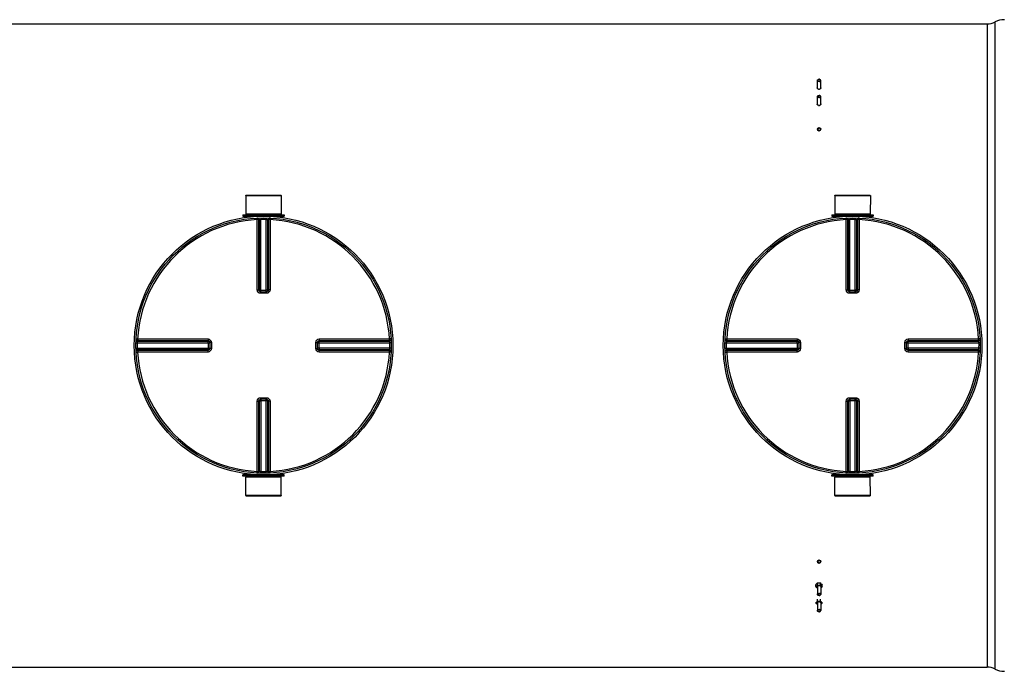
# Model space of a CAD drawing. Header units: millimetres. Extents: x 0 to 297, y 0 to 210.
# Tile 114 of 256: x 160 to 175, y 87 to 97. Entities that reach past the tile are written whole.
import ezdxf

# ---------------------------------------------------------------- set-up
doc = ezdxf.new("R2010")
doc.units = ezdxf.units.MM
doc.header["$LTSCALE"] = 16.335
doc.layers.get('0').update_dxf_attribs({"linetype": 'CONTINUOUS'})
for name, color, linetype in [('01_GLOBAL', 7, 'CONTINUOUS'), ('AXE-VISSERIE', 7, 'CONTINUOUS'), ('AXES_REF', 7, 'CONTINUOUS')]:
    doc.layers.add(name, color=color, linetype=linetype)

msp = doc.modelspace()

# ---------------------------------------------------------------- linework, layer by layer
at = {"color": 7, "linetype": 'Continuous'}
for p, q in [((152.646, 96.901), (174.796, 96.901)), ((172.282, 96.075), (172.284, 96.076)), ((172.309, 96.075), (172.307, 96.076)), ((172.282, 95.834), (172.284, 95.835)), ((172.309, 95.834), (172.307, 95.835)), ((163.767, 94.349), (164.295, 94.349)), ((163.767, 94.349), (163.768, 94.074)), ((164.295, 94.349), (164.293, 94.074)), ((172.532, 94.349), (173.06, 94.349)), ((172.532, 94.349), (172.533, 94.074)), ((173.06, 94.349), (173.058, 94.074)), ((163.723, 94.061), (164.338, 94.061)), ((163.723, 94.061), (163.723, 94.041)), ((163.768, 94.074), (164.293, 94.074)), ((163.768, 94.074), (163.781, 94.061)), ((164.293, 94.074), (164.281, 94.061)), ((164.338, 94.061), (164.338, 94.041)), ((172.488, 94.061), (173.103, 94.061)), ((172.488, 94.061), (172.488, 94.041)), ((172.533, 94.074), (173.058, 94.074)), ((172.533, 94.074), (172.546, 94.061)), ((173.058, 94.074), (173.046, 94.061)), ((173.103, 94.061), (173.103, 94.041)), ((163.723, 94.041), (164.338, 94.041)), ((163.768, 94.039), (163.768, 94.023)), ((164.293, 94.039), (164.293, 94.023)), ((172.488, 94.041), (173.103, 94.041)), ((172.533, 94.039), (172.533, 94.023)), ((173.058, 94.039), (173.058, 94.023)), ((163.984, 92.917), (163.982, 92.917)), ((163.984, 92.917), (164.077, 92.917)), ((164.08, 92.917), (164.077, 92.917)), ((172.749, 92.917), (172.747, 92.917)), ((172.749, 92.917), (172.842, 92.917)), ((172.845, 92.917), (172.842, 92.917)), ((163.23, 92.166), (163.23, 92.165)), ((163.23, 92.165), (163.23, 92.163)), ((163.23, 92.163), (163.23, 92.07)), ((164.832, 92.163), (164.832, 92.165)), ((164.832, 92.07), (164.832, 92.163)), ((171.995, 92.166), (171.995, 92.165)), ((171.995, 92.165), (171.995, 92.163)), ((171.995, 92.163), (171.995, 92.07)), ((173.597, 92.163), (173.597, 92.165)), ((173.597, 92.07), (173.597, 92.163)), ((163.23, 92.07), (163.23, 92.068)), ((163.23, 92.068), (163.23, 92.067)), ((164.832, 92.068), (164.832, 92.07)), ((171.995, 92.07), (171.995, 92.068)), ((171.995, 92.068), (171.995, 92.067)), ((173.597, 92.068), (173.597, 92.07)), ((163.982, 91.316), (163.984, 91.316)), ((164.077, 91.316), (163.984, 91.316)), ((164.077, 91.316), (164.08, 91.316)), ((172.747, 91.316), (172.749, 91.316)), ((172.842, 91.316), (172.749, 91.316)), ((172.842, 91.316), (172.845, 91.316)), ((164.338, 90.191), (163.723, 90.191)), ((163.723, 90.171), (163.723, 90.191)), ((164.338, 90.171), (163.723, 90.171)), ((163.767, 89.884), (163.768, 90.159)), ((163.768, 90.194), (163.768, 90.209)), ((163.768, 90.159), (163.781, 90.171)), ((164.293, 90.159), (163.768, 90.159)), ((164.293, 90.159), (164.281, 90.171)), ((164.293, 90.194), (164.293, 90.209)), ((164.295, 89.884), (164.293, 90.159)), ((164.338, 90.171), (164.338, 90.191)), ((173.103, 90.191), (172.488, 90.191)), ((172.488, 90.171), (172.488, 90.191)), ((173.103, 90.171), (172.488, 90.171)), ((172.532, 89.884), (172.533, 90.159)), ((172.533, 90.194), (172.533, 90.209)), ((172.533, 90.159), (172.546, 90.171)), ((173.058, 90.159), (172.533, 90.159)), ((173.058, 90.159), (173.046, 90.171)), ((173.058, 90.194), (173.058, 90.209)), ((173.06, 89.884), (173.058, 90.159)), ((173.103, 90.171), (173.103, 90.191)), ((164.295, 89.884), (163.767, 89.884)), ((173.06, 89.884), (172.532, 89.884)), ((172.25, 88.528), (172.25, 88.557)), ((172.273, 88.554), (172.273, 88.583)), ((172.319, 88.554), (172.319, 88.583)), ((172.342, 88.528), (172.342, 88.557)), ((172.282, 88.399), (172.284, 88.398)), ((172.309, 88.399), (172.307, 88.398)), ((172.273, 88.313), (172.273, 88.342)), ((172.319, 88.313), (172.319, 88.342)), ((172.282, 88.158), (172.284, 88.157)), ((172.309, 88.158), (172.307, 88.157)), ((152.646, 87.331), (174.796, 87.331))]:
    msp.add_line(p, q, dxfattribs=at)
at = {"color": 9, "linetype": 'Continuous'}
for p, q in [((174.796, 96.901), (174.796, 87.331)), ((174.917, 87.3), (174.917, 96.933)), ((163.768, 94.039), (163.935, 94.039)), ((163.932, 94.014), (163.934, 93.99)), ((163.934, 92.943), (163.934, 93.99)), ((163.959, 93.989), (163.966, 93.989)), ((163.959, 92.942), (163.959, 93.989)), ((163.966, 93.989), (163.966, 92.942)), ((163.99, 94.016), (163.99, 93.992)), ((163.99, 92.917), (163.99, 93.992)), ((164.072, 94.016), (164.071, 93.992)), ((164.071, 92.917), (164.071, 93.992)), ((164.096, 93.989), (164.103, 93.989)), ((164.096, 92.942), (164.096, 93.989)), ((164.103, 93.989), (164.103, 92.942)), ((164.127, 94.039), (164.293, 94.039)), ((164.129, 94.014), (164.128, 93.99)), ((164.128, 93.99), (164.128, 92.943)), ((172.533, 94.039), (172.7, 94.039)), ((172.697, 94.014), (172.699, 93.99)), ((172.699, 92.943), (172.699, 93.99)), ((172.724, 93.989), (172.731, 93.989)), ((172.724, 92.942), (172.724, 93.989)), ((172.731, 93.989), (172.731, 92.942)), ((172.755, 94.016), (172.755, 93.992)), ((172.755, 92.917), (172.755, 93.992)), ((172.837, 94.016), (172.836, 93.992)), ((172.836, 92.917), (172.836, 93.992)), ((172.861, 93.989), (172.868, 93.989)), ((172.861, 92.942), (172.861, 93.989)), ((172.868, 93.989), (172.868, 92.942)), ((172.892, 94.039), (173.058, 94.039)), ((172.894, 94.014), (172.893, 93.99)), ((172.893, 93.99), (172.893, 92.943)), ((163.959, 92.942), (163.966, 92.942)), ((163.982, 92.917), (163.979, 92.918)), ((163.984, 92.893), (163.984, 92.917)), ((164.031, 92.893), (163.984, 92.893)), ((163.99, 92.941), (164.071, 92.941)), ((164.078, 92.893), (164.031, 92.893)), ((164.078, 92.893), (164.077, 92.917)), ((164.078, 92.918), (164.08, 92.919)), ((164.096, 92.942), (164.103, 92.942)), ((172.724, 92.942), (172.731, 92.942)), ((172.747, 92.917), (172.744, 92.918)), ((172.749, 92.893), (172.749, 92.917)), ((172.796, 92.893), (172.749, 92.893)), ((172.755, 92.941), (172.836, 92.941)), ((172.843, 92.893), (172.796, 92.893)), ((172.843, 92.893), (172.842, 92.917)), ((172.843, 92.918), (172.845, 92.919)), ((172.861, 92.942), (172.868, 92.942)), ((162.131, 92.157), (162.156, 92.157)), ((162.133, 92.215), (162.158, 92.214)), ((162.156, 92.157), (163.23, 92.157)), ((162.158, 92.214), (163.205, 92.214)), ((162.158, 92.189), (163.205, 92.189)), ((162.158, 92.182), (162.158, 92.189)), ((162.158, 92.182), (163.206, 92.182)), ((162.657, 92.214), (162.685, 92.214)), ((163.206, 92.182), (163.205, 92.189)), ((163.206, 92.157), (163.206, 92.076)), ((163.255, 92.163), (163.23, 92.163)), ((163.255, 92.163), (163.255, 92.07)), ((164.807, 92.163), (164.832, 92.163)), ((164.807, 92.07), (164.807, 92.163)), ((164.832, 92.165), (164.832, 92.168)), ((164.832, 92.163), (164.834, 92.166)), ((164.832, 92.157), (165.906, 92.157)), ((164.857, 92.189), (164.856, 92.182)), ((164.856, 92.182), (165.904, 92.182)), ((164.856, 92.076), (164.856, 92.157)), ((164.857, 92.214), (165.904, 92.214)), ((164.857, 92.189), (165.903, 92.189)), ((165.903, 92.189), (165.904, 92.182)), ((165.928, 92.215), (165.904, 92.214)), ((165.93, 92.157), (165.906, 92.157)), ((170.896, 92.157), (170.921, 92.157)), ((170.898, 92.215), (170.923, 92.214)), ((170.921, 92.157), (171.995, 92.157)), ((170.923, 92.214), (171.97, 92.214)), ((170.923, 92.189), (171.97, 92.189)), ((170.923, 92.182), (170.923, 92.189)), ((170.923, 92.182), (171.971, 92.182)), ((171.971, 92.182), (171.97, 92.189)), ((171.971, 92.157), (171.971, 92.076)), ((172.02, 92.163), (171.995, 92.163)), ((172.02, 92.163), (172.02, 92.07)), ((173.572, 92.163), (173.597, 92.163)), ((173.572, 92.07), (173.572, 92.163)), ((173.597, 92.165), (173.597, 92.168)), ((173.597, 92.163), (173.599, 92.166)), ((173.597, 92.157), (174.671, 92.157)), ((173.622, 92.189), (173.621, 92.182)), ((173.621, 92.182), (174.669, 92.182)), ((173.621, 92.076), (173.621, 92.157)), ((173.622, 92.214), (174.669, 92.214)), ((173.622, 92.189), (174.668, 92.189)), ((174.668, 92.189), (174.669, 92.182)), ((174.693, 92.215), (174.669, 92.214)), ((174.695, 92.157), (174.671, 92.157)), ((162.131, 92.075), (162.156, 92.076)), ((162.133, 92.018), (162.158, 92.019)), ((162.156, 92.076), (163.23, 92.076)), ((163.206, 92.051), (162.158, 92.051)), ((162.158, 92.044), (162.158, 92.051)), ((163.205, 92.044), (162.158, 92.044)), ((163.205, 92.019), (162.158, 92.019)), ((162.685, 92.019), (162.656, 92.019)), ((163.074, 92.019), (163.015, 92.019)), ((163.205, 92.044), (163.206, 92.051)), ((163.229, 92.07), (163.228, 92.067)), ((163.255, 92.07), (163.23, 92.07)), ((164.807, 92.07), (164.832, 92.07)), ((165.906, 92.076), (164.832, 92.076)), ((165.904, 92.051), (164.856, 92.051)), ((164.856, 92.051), (164.857, 92.044)), ((165.903, 92.044), (164.857, 92.044)), ((165.904, 92.019), (164.857, 92.019)), ((165.904, 92.051), (165.903, 92.044)), ((165.928, 92.018), (165.904, 92.019)), ((165.93, 92.075), (165.906, 92.076)), ((170.896, 92.075), (170.921, 92.076)), ((170.898, 92.018), (170.923, 92.019)), ((170.921, 92.076), (171.995, 92.076)), ((171.971, 92.051), (170.923, 92.051)), ((170.923, 92.044), (170.923, 92.051)), ((171.97, 92.044), (170.923, 92.044)), ((171.97, 92.019), (170.923, 92.019)), ((171.839, 92.019), (171.78, 92.019)), ((171.97, 92.044), (171.971, 92.051)), ((171.994, 92.07), (171.993, 92.067)), ((172.02, 92.07), (171.995, 92.07)), ((173.572, 92.07), (173.597, 92.07)), ((174.671, 92.076), (173.597, 92.076)), ((174.669, 92.051), (173.621, 92.051)), ((173.621, 92.051), (173.622, 92.044)), ((174.668, 92.044), (173.622, 92.044)), ((174.669, 92.019), (173.622, 92.019)), ((174.669, 92.051), (174.668, 92.044)), ((174.693, 92.018), (174.669, 92.019)), ((174.695, 92.075), (174.671, 92.076)), ((163.934, 90.243), (163.934, 91.29)), ((163.966, 91.291), (163.959, 91.291)), ((163.959, 90.244), (163.959, 91.291)), ((163.966, 91.291), (163.966, 90.244)), ((163.984, 91.315), (163.981, 91.314)), ((163.984, 91.34), (164.031, 91.34)), ((163.984, 91.34), (163.984, 91.316)), ((163.99, 91.316), (163.99, 90.241)), ((164.071, 91.291), (163.99, 91.291)), ((164.031, 91.34), (164.078, 91.34)), ((164.071, 90.241), (164.071, 91.316)), ((164.078, 91.34), (164.077, 91.316)), ((164.08, 91.315), (164.083, 91.315)), ((164.103, 91.291), (164.096, 91.291)), ((164.096, 90.244), (164.096, 91.291)), ((164.103, 91.291), (164.103, 90.244)), ((164.128, 91.29), (164.128, 90.243)), ((172.699, 90.243), (172.699, 91.29)), ((172.731, 91.291), (172.724, 91.291)), ((172.724, 90.244), (172.724, 91.291)), ((172.731, 91.291), (172.731, 90.244)), ((172.749, 91.315), (172.746, 91.314)), ((172.749, 91.34), (172.796, 91.34)), ((172.749, 91.34), (172.749, 91.316)), ((172.755, 91.316), (172.755, 90.241)), ((172.836, 91.291), (172.755, 91.291)), ((172.796, 91.34), (172.843, 91.34)), ((172.836, 90.241), (172.836, 91.316)), ((172.843, 91.34), (172.842, 91.316)), ((172.845, 91.315), (172.848, 91.315)), ((172.868, 91.291), (172.861, 91.291)), ((172.861, 90.244), (172.861, 91.291)), ((172.868, 91.291), (172.868, 90.244)), ((172.893, 91.29), (172.893, 90.243)), ((163.935, 90.194), (163.768, 90.194)), ((163.932, 90.219), (163.934, 90.243)), ((163.966, 90.244), (163.959, 90.244)), ((163.99, 90.217), (163.99, 90.241)), ((164.072, 90.217), (164.071, 90.241)), ((164.103, 90.244), (164.096, 90.244)), ((164.293, 90.194), (164.127, 90.194)), ((164.129, 90.219), (164.128, 90.243)), ((172.7, 90.194), (172.533, 90.194)), ((172.697, 90.219), (172.699, 90.243)), ((172.731, 90.244), (172.724, 90.244)), ((172.755, 90.217), (172.755, 90.241)), ((172.837, 90.217), (172.836, 90.241)), ((172.868, 90.244), (172.861, 90.244)), ((173.058, 90.194), (172.892, 90.194)), ((172.894, 90.219), (172.893, 90.243))]:
    msp.add_line(p, q, dxfattribs=at)
for points in [[(162.158, 92.214), (162.2, 92.214), (162.242, 92.214)], [(162.282, 92.214), (162.321, 92.214), (162.359, 92.214), (162.432, 92.214)], [(162.432, 92.214), (162.467, 92.214), (162.501, 92.214), (162.534, 92.214), (162.566, 92.214), (162.597, 92.214), (162.627, 92.214)], [(162.685, 92.214), (162.742, 92.214), (162.769, 92.214), (162.797, 92.214)], [(163.105, 92.214), (163.137, 92.214), (163.17, 92.214), (163.205, 92.214)], [(170.923, 92.214), (170.965, 92.214), (171.007, 92.214)], [(171.047, 92.214), (171.086, 92.214), (171.124, 92.214), (171.161, 92.214), (171.197, 92.214), (171.232, 92.214), (171.266, 92.214), (171.299, 92.214), (171.331, 92.214), (171.362, 92.214), (171.392, 92.214), (171.422, 92.214), (171.45, 92.214)], [(171.45, 92.214), (171.507, 92.214), (171.534, 92.214), (171.562, 92.214)], [(171.87, 92.214), (171.902, 92.214), (171.935, 92.214), (171.97, 92.214)], [(162.359, 92.019), (162.321, 92.019), (162.282, 92.019), (162.242, 92.019)], [(162.627, 92.019), (162.597, 92.019), (162.566, 92.019), (162.534, 92.019), (162.501, 92.019), (162.467, 92.019), (162.432, 92.019), (162.359, 92.019)], [(163.205, 92.019), (163.17, 92.019), (163.137, 92.019), (163.105, 92.019)], [(171.45, 92.019), (171.421, 92.019), (171.392, 92.019), (171.362, 92.019), (171.331, 92.019), (171.299, 92.019), (171.266, 92.019), (171.232, 92.019), (171.197, 92.019), (171.161, 92.019), (171.124, 92.019), (171.086, 92.019), (171.047, 92.019), (171.007, 92.019)], [(171.97, 92.019), (171.935, 92.019), (171.902, 92.019), (171.87, 92.019)]]:
    msp.add_lwpolyline(points, dxfattribs=at)
at = {"color": 7, "linetype": 'Continuous'}
for centre, radius in [((172.296, 95.333), 0.025), ((172.296, 95.333), 0.0209), ((164.031, 92.116), 1.9), ((172.796, 92.116), 1.9), ((172.296, 88.9), 0.025), ((172.296, 88.9), 0.0209)]:
    msp.add_circle(centre, radius, dxfattribs=at)
for centre, radius, start, end in [((174.796, 97.151), 0.25, 270, 299.0529), ((175.039, 96.714), 0.25, 86.7018, 119.0529), ((172.292, 96.057), 0.0207, 118.3143, 121.8078), ((172.293, 96.055), 0.0229, 112.5494, 118.2764), ((172.298, 96.055), 0.0229, 61.7236, 67.4506), ((172.299, 96.057), 0.0207, 58.1922, 61.6857), ((172.292, 95.816), 0.0207, 118.3143, 121.8078), ((172.294, 95.962), 0.0308, 247.3831, 248.8393), ((172.293, 95.814), 0.0229, 112.5494, 118.2764), ((172.296, 95.97), 0.0398, 260.1285, 279.8715), ((172.298, 95.814), 0.0229, 61.7236, 67.4506), ((172.298, 95.962), 0.0308, 291.1607, 292.6169), ((172.299, 95.816), 0.0207, 58.1922, 61.6857), ((172.294, 95.721), 0.0308, 247.3831, 248.8393), ((172.296, 95.729), 0.0398, 260.1285, 279.8715), ((172.298, 95.721), 0.0308, 291.1607, 292.6169), ((163.766, 94.039), 0.0025, 0, 90), ((164.296, 94.039), 0.0025, 90, 180), ((172.531, 94.039), 0.0025, 0, 90), ((173.061, 94.039), 0.0025, 90, 180), ((163.766, 90.194), 0.0025, 270, 360), ((164.296, 90.194), 0.0025, 180, 270), ((172.531, 90.194), 0.0025, 270, 360), ((173.061, 90.194), 0.0025, 180, 270), ((172.178, 88.614), 0.112, 309.8408, 318.0544), ((172.344, 88.497), 0.112, 129.8408, 138.0544), ((172.344, 88.588), 0.111, 221.9049, 228.9059), ((172.066, 88.703), 0.255, 323.5927, 324.3202), ((172.294, 88.512), 0.0308, 111.1607, 112.6169), ((172.296, 88.504), 0.0398, 80.1285, 99.8715), ((172.298, 88.512), 0.0308, 67.3831, 68.8393), ((172.247, 88.497), 0.112, 41.9456, 50.1592), ((172.526, 88.703), 0.255, 215.6798, 216.4073), ((172.248, 88.588), 0.111, 311.0941, 318.0951), ((172.414, 88.614), 0.112, 221.9456, 230.1592), ((172.292, 88.417), 0.0207, 238.1922, 241.6857), ((172.293, 88.419), 0.0229, 241.7236, 247.4506), ((172.298, 88.419), 0.0229, 292.5494, 298.2764), ((172.299, 88.417), 0.0207, 298.3143, 301.8078), ((172.178, 88.373), 0.112, 309.8408, 318.0544), ((172.344, 88.347), 0.111, 221.9049, 228.9059), ((172.066, 88.462), 0.255, 323.5927, 324.3202), ((172.294, 88.271), 0.0308, 111.1607, 112.6169), ((172.296, 88.262), 0.0398, 80.1285, 99.8715), ((172.298, 88.271), 0.0308, 67.3831, 68.8393), ((172.526, 88.462), 0.255, 215.6798, 216.4073), ((172.248, 88.347), 0.111, 311.0941, 318.0951), ((172.414, 88.373), 0.112, 221.9456, 230.1592), ((172.292, 88.176), 0.0207, 238.1922, 241.6857), ((172.293, 88.178), 0.0229, 241.7236, 247.4506), ((172.298, 88.178), 0.0229, 292.5494, 298.2764), ((172.299, 88.176), 0.0207, 298.3143, 301.8078), ((174.796, 87.081), 0.25, 60.9471, 90), ((175.039, 87.519), 0.25, 240.9471, 273.2982)]:
    msp.add_arc(centre, radius, start, end, dxfattribs=at)
at = {"color": 9, "linetype": 'Continuous'}
for centre, radius, start, end in [((164.031, 92.116), 1.876, 92.9675, 177.0325), ((164.031, 92.118), 1.874, 88.764, 91.236), ((164.031, 92.116), 1.876, 2.9675, 87.0325), ((172.796, 92.116), 1.876, 92.9675, 177.0325), ((172.796, 92.118), 1.874, 88.764, 91.236), ((172.796, 92.116), 1.876, 2.9675, 87.0325), ((163.985, 92.941), 0.0236, 248.0993, 254.1592), ((163.99, 94.569), 1.627, 269.8052, 269.9966), ((164.071, 94.567), 1.625, 270.0033, 270.192), ((164.068, 92.944), 0.028, 297.3371, 303.7932), ((172.75, 92.941), 0.0236, 248.0993, 254.1592), ((172.755, 94.569), 1.627, 269.8052, 269.9966), ((172.836, 94.567), 1.625, 270.0033, 270.192), ((172.833, 92.944), 0.028, 297.3371, 303.7932), ((161.578, 92.157), 1.627, 0.0034, 0.1948), ((164.855, 92.162), 0.0236, 158.0993, 164.1592), ((164.858, 92.153), 0.028, 146.2068, 152.6629), ((166.481, 92.157), 1.625, 179.808, 179.9967), ((170.343, 92.157), 1.627, 0.0034, 0.1948), ((173.62, 92.162), 0.0236, 158.0993, 164.1592), ((173.623, 92.153), 0.028, 146.2068, 152.6629), ((175.246, 92.157), 1.625, 179.808, 179.9967), ((164.031, 92.116), 1.876, 182.9675, 267.0325), ((161.58, 92.076), 1.625, 359.808, 359.9967), ((163.203, 92.08), 0.028, 326.2068, 332.6629), ((163.209, 92.077), 0.0216, 340.1644, 344.0051), ((163.21, 92.07), 0.0199, 346.0069, 352.0363), ((163.208, 92.071), 0.0225, 340.4317, 346.0108), ((164.031, 92.116), 1.876, 272.9675, 357.0325), ((166.483, 92.076), 1.627, 180.0034, 180.1948), ((172.796, 92.116), 1.876, 182.9675, 267.0325), ((170.345, 92.076), 1.625, 359.808, 359.9967), ((171.968, 92.08), 0.028, 326.2068, 332.6629), ((171.974, 92.077), 0.0216, 340.1644, 344.0051), ((171.975, 92.07), 0.0199, 346.0069, 352.0363), ((171.973, 92.071), 0.0225, 340.4317, 346.0108), ((172.796, 92.116), 1.876, 272.9675, 357.0325), ((175.248, 92.076), 1.627, 180.0034, 180.1948), ((163.994, 91.289), 0.028, 117.3371, 123.7932), ((163.99, 89.666), 1.625, 90.0033, 90.192), ((164.071, 89.664), 1.627, 89.8052, 89.9966), ((164.076, 91.292), 0.0236, 68.0993, 74.1592), ((172.759, 91.289), 0.028, 117.3371, 123.7932), ((172.755, 89.666), 1.625, 90.0033, 90.192), ((172.836, 89.664), 1.627, 89.8052, 89.9966), ((172.841, 91.292), 0.0236, 68.0993, 74.1592), ((164.031, 92.115), 1.874, 268.764, 271.236), ((172.796, 92.115), 1.874, 268.764, 271.236)]:
    msp.add_arc(centre, radius, start, end, dxfattribs=at)
at = {"color": 7, "linetype": 'Continuous'}
for points, knots in [([(172.271, 96.061), (172.271, 96.063), (172.272, 96.069), (172.278, 96.073), (172.282, 96.075)], [0, 0, 0, 0, 0.220303, 1, 1, 1, 1]), ([(172.296, 96.045), (172.29, 96.045), (172.279, 96.047), (172.271, 96.057), (172.271, 96.061)], [0, 0, 0, 0, 0.575061, 1, 1, 1, 1]), ([(172.296, 96.051), (172.292, 96.051), (172.285, 96.052), (172.276, 96.058), (172.274, 96.068), (172.279, 96.073), (172.281, 96.074)], [0, 0, 0, 0, 0.307767, 0.561503, 0.765581, 1, 1, 1, 1]), ([(172.296, 96.051), (172.3, 96.051), (172.307, 96.052), (172.316, 96.058), (172.318, 96.068), (172.313, 96.073), (172.31, 96.074)], [0, 0, 0, 0, 0.307767, 0.561503, 0.765581, 1, 1, 1, 1]), ([(172.296, 96.045), (172.302, 96.045), (172.313, 96.047), (172.321, 96.057), (172.321, 96.061)], [0, 0, 0, 0, 0.575061, 1, 1, 1, 1]), ([(172.321, 96.061), (172.321, 96.063), (172.32, 96.069), (172.314, 96.073), (172.309, 96.075)], [0, 0, 0, 0, 0.220303, 1, 1, 1, 1]), ([(172.282, 95.933), (172.28, 95.934), (172.276, 95.936), (172.272, 95.94), (172.271, 95.943)], [0, 0, 0, 0, 0.282313, 1, 1, 1, 1]), ([(172.271, 95.82), (172.271, 95.822), (172.272, 95.828), (172.278, 95.832), (172.282, 95.834)], [0, 0, 0, 0, 0.220303, 1, 1, 1, 1]), ([(172.296, 95.804), (172.29, 95.804), (172.279, 95.806), (172.271, 95.816), (172.271, 95.82)], [0, 0, 0, 0, 0.575061, 1, 1, 1, 1]), ([(172.296, 95.81), (172.292, 95.81), (172.285, 95.811), (172.276, 95.817), (172.274, 95.827), (172.279, 95.832), (172.281, 95.833)], [0, 0, 0, 0, 0.307767, 0.561503, 0.765581, 1, 1, 1, 1]), ([(172.296, 95.81), (172.3, 95.81), (172.307, 95.811), (172.316, 95.817), (172.318, 95.827), (172.313, 95.832), (172.31, 95.833)], [0, 0, 0, 0, 0.307767, 0.561503, 0.765581, 1, 1, 1, 1]), ([(172.296, 95.804), (172.302, 95.804), (172.313, 95.806), (172.321, 95.816), (172.321, 95.82)], [0, 0, 0, 0, 0.575061, 1, 1, 1, 1]), ([(172.321, 95.82), (172.321, 95.822), (172.32, 95.828), (172.314, 95.832), (172.309, 95.834)], [0, 0, 0, 0, 0.220303, 1, 1, 1, 1]), ([(172.321, 95.943), (172.319, 95.94), (172.316, 95.936), (172.311, 95.934), (172.31, 95.933)], [0, 0, 0, 0, 0.717687, 1, 1, 1, 1]), ([(172.282, 95.692), (172.28, 95.693), (172.276, 95.695), (172.272, 95.699), (172.271, 95.702)], [0, 0, 0, 0, 0.282313, 1, 1, 1, 1]), ([(172.321, 95.702), (172.319, 95.699), (172.316, 95.695), (172.311, 95.693), (172.31, 95.692)], [0, 0, 0, 0, 0.717687, 1, 1, 1, 1]), ([(172.271, 88.531), (172.272, 88.534), (172.276, 88.538), (172.28, 88.54), (172.282, 88.541)], [0, 0, 0, 0, 0.717687, 1, 1, 1, 1]), ([(172.31, 88.541), (172.311, 88.54), (172.316, 88.538), (172.319, 88.534), (172.321, 88.531)], [0, 0, 0, 0, 0.282313, 1, 1, 1, 1]), ([(172.271, 88.413), (172.271, 88.417), (172.279, 88.427), (172.29, 88.429), (172.296, 88.429)], [0, 0, 0, 0, 0.424939, 1, 1, 1, 1]), ([(172.282, 88.399), (172.281, 88.4), (172.275, 88.402), (172.271, 88.408), (172.271, 88.413)], [0, 0, 0, 0, 0.29695, 1, 1, 1, 1]), ([(172.281, 88.4), (172.279, 88.401), (172.274, 88.406), (172.276, 88.416), (172.285, 88.422), (172.292, 88.423), (172.296, 88.423)], [0, 0, 0, 0, 0.234419, 0.438497, 0.692233, 1, 1, 1, 1]), ([(172.321, 88.413), (172.321, 88.417), (172.313, 88.427), (172.302, 88.429), (172.296, 88.429)], [0, 0, 0, 0, 0.424939, 1, 1, 1, 1]), ([(172.31, 88.4), (172.313, 88.401), (172.318, 88.406), (172.316, 88.416), (172.307, 88.422), (172.3, 88.423), (172.296, 88.423)], [0, 0, 0, 0, 0.234419, 0.438497, 0.692233, 1, 1, 1, 1]), ([(172.309, 88.399), (172.311, 88.4), (172.316, 88.402), (172.321, 88.408), (172.321, 88.413)], [0, 0, 0, 0, 0.29695, 1, 1, 1, 1]), ([(172.271, 88.29), (172.272, 88.293), (172.276, 88.297), (172.28, 88.299), (172.282, 88.3)], [0, 0, 0, 0, 0.717687, 1, 1, 1, 1]), ([(172.31, 88.3), (172.311, 88.299), (172.316, 88.297), (172.319, 88.293), (172.321, 88.29)], [0, 0, 0, 0, 0.282313, 1, 1, 1, 1]), ([(172.271, 88.172), (172.271, 88.176), (172.279, 88.186), (172.29, 88.188), (172.296, 88.188)], [0, 0, 0, 0, 0.424939, 1, 1, 1, 1]), ([(172.282, 88.158), (172.281, 88.159), (172.275, 88.161), (172.271, 88.167), (172.271, 88.172)], [0, 0, 0, 0, 0.29695, 1, 1, 1, 1]), ([(172.281, 88.159), (172.279, 88.16), (172.274, 88.165), (172.276, 88.175), (172.285, 88.181), (172.292, 88.182), (172.296, 88.182)], [0, 0, 0, 0, 0.234419, 0.438497, 0.692233, 1, 1, 1, 1]), ([(172.321, 88.172), (172.321, 88.176), (172.313, 88.186), (172.302, 88.188), (172.296, 88.188)], [0, 0, 0, 0, 0.424939, 1, 1, 1, 1]), ([(172.31, 88.159), (172.313, 88.16), (172.318, 88.165), (172.316, 88.175), (172.307, 88.181), (172.3, 88.182), (172.296, 88.182)], [0, 0, 0, 0, 0.234419, 0.438497, 0.692233, 1, 1, 1, 1]), ([(172.309, 88.158), (172.311, 88.159), (172.316, 88.161), (172.321, 88.167), (172.321, 88.172)], [0, 0, 0, 0, 0.29695, 1, 1, 1, 1])]:
    msp.add_open_spline(points, degree=3, knots=knots, dxfattribs=at)
for points in [[(172.284, 96.076), (172.288, 96.077), (172.292, 96.078), (172.296, 96.078)], [(172.307, 96.076), (172.304, 96.077), (172.3, 96.078), (172.296, 96.078)], [(172.27, 95.947), (172.27, 95.949), (172.27, 95.95), (172.271, 95.952)], [(172.271, 95.943), (172.27, 95.944), (172.27, 95.946), (172.27, 95.947)], [(172.289, 95.931), (172.287, 95.932), (172.285, 95.932), (172.282, 95.933)], [(172.284, 95.835), (172.288, 95.836), (172.292, 95.837), (172.296, 95.837)], [(172.307, 95.835), (172.304, 95.836), (172.3, 95.837), (172.296, 95.837)], [(172.309, 95.933), (172.307, 95.932), (172.305, 95.932), (172.303, 95.931)], [(172.321, 95.952), (172.321, 95.95), (172.322, 95.949), (172.322, 95.947)], [(172.322, 95.947), (172.322, 95.946), (172.321, 95.944), (172.321, 95.943)], [(172.27, 95.706), (172.27, 95.708), (172.27, 95.709), (172.271, 95.711)], [(172.271, 95.702), (172.27, 95.703), (172.27, 95.705), (172.27, 95.706)], [(172.289, 95.69), (172.287, 95.691), (172.285, 95.691), (172.282, 95.692)], [(172.309, 95.692), (172.307, 95.691), (172.305, 95.691), (172.303, 95.69)], [(172.321, 95.711), (172.321, 95.709), (172.322, 95.708), (172.322, 95.706)], [(172.322, 95.706), (172.322, 95.705), (172.321, 95.703), (172.321, 95.702)], [(172.25, 88.557), (172.253, 88.562), (172.257, 88.567), (172.261, 88.572)], [(172.261, 88.514), (172.257, 88.518), (172.253, 88.523), (172.25, 88.528)], [(172.261, 88.514), (172.258, 88.517), (172.254, 88.527), (172.258, 88.536), (172.261, 88.54)], [(172.261, 88.54), (172.265, 88.543), (172.268, 88.547), (172.271, 88.552)], [(172.261, 88.54), (172.264, 88.543), (172.267, 88.545), (172.271, 88.547)], [(172.271, 88.507), (172.267, 88.508), (172.264, 88.511), (172.261, 88.514)], [(172.27, 88.527), (172.27, 88.528), (172.27, 88.53), (172.271, 88.531)], [(172.271, 88.522), (172.27, 88.524), (172.27, 88.525), (172.27, 88.527)], [(172.271, 88.547), (172.278, 88.551), (172.287, 88.552), (172.296, 88.552)], [(172.273, 88.583), (172.28, 88.584), (172.288, 88.585), (172.296, 88.585)], [(172.273, 88.554), (172.28, 88.553), (172.288, 88.552), (172.296, 88.552)], [(172.282, 88.541), (172.285, 88.542), (172.287, 88.542), (172.289, 88.543)], [(172.296, 88.585), (172.304, 88.585), (172.311, 88.584), (172.319, 88.583)], [(172.296, 88.552), (172.304, 88.552), (172.311, 88.553), (172.319, 88.554)], [(172.296, 88.552), (172.304, 88.552), (172.313, 88.551), (172.321, 88.547)], [(172.303, 88.543), (172.305, 88.542), (172.307, 88.542), (172.309, 88.541)], [(172.321, 88.552), (172.324, 88.547), (172.327, 88.543), (172.33, 88.54)], [(172.321, 88.547), (172.324, 88.545), (172.328, 88.543), (172.33, 88.54)], [(172.321, 88.531), (172.321, 88.53), (172.322, 88.528), (172.322, 88.527)], [(172.322, 88.527), (172.322, 88.525), (172.321, 88.524), (172.321, 88.522)], [(172.33, 88.514), (172.328, 88.511), (172.324, 88.508), (172.321, 88.507)], [(172.33, 88.572), (172.335, 88.567), (172.338, 88.562), (172.342, 88.557)], [(172.33, 88.54), (172.334, 88.536), (172.338, 88.527), (172.334, 88.517), (172.33, 88.514)], [(172.342, 88.528), (172.338, 88.523), (172.335, 88.518), (172.33, 88.514)], [(172.296, 88.396), (172.292, 88.396), (172.288, 88.397), (172.284, 88.398)], [(172.296, 88.396), (172.3, 88.396), (172.304, 88.397), (172.307, 88.398)], [(172.261, 88.273), (172.257, 88.277), (172.253, 88.282), (172.25, 88.287)], [(172.261, 88.273), (172.258, 88.276), (172.254, 88.286), (172.258, 88.295), (172.261, 88.299)], [(172.261, 88.299), (172.265, 88.302), (172.268, 88.306), (172.271, 88.31)], [(172.261, 88.299), (172.264, 88.301), (172.267, 88.304), (172.271, 88.306)], [(172.271, 88.266), (172.267, 88.267), (172.264, 88.27), (172.261, 88.273)], [(172.27, 88.286), (172.27, 88.287), (172.27, 88.289), (172.271, 88.29)], [(172.271, 88.281), (172.27, 88.283), (172.27, 88.284), (172.27, 88.286)], [(172.271, 88.306), (172.278, 88.31), (172.287, 88.311), (172.296, 88.311)], [(172.273, 88.313), (172.28, 88.312), (172.288, 88.311), (172.296, 88.311)], [(172.282, 88.3), (172.285, 88.301), (172.287, 88.301), (172.289, 88.302)], [(172.296, 88.311), (172.304, 88.311), (172.311, 88.312), (172.319, 88.313)], [(172.296, 88.311), (172.304, 88.311), (172.313, 88.31), (172.321, 88.306)], [(172.303, 88.302), (172.305, 88.301), (172.307, 88.301), (172.309, 88.3)], [(172.321, 88.31), (172.324, 88.306), (172.327, 88.302), (172.33, 88.299)], [(172.321, 88.306), (172.324, 88.304), (172.328, 88.301), (172.33, 88.299)], [(172.321, 88.29), (172.321, 88.289), (172.322, 88.287), (172.322, 88.286)], [(172.322, 88.286), (172.322, 88.284), (172.321, 88.283), (172.321, 88.281)], [(172.33, 88.273), (172.328, 88.27), (172.324, 88.267), (172.321, 88.266)], [(172.33, 88.299), (172.334, 88.295), (172.338, 88.286), (172.334, 88.276), (172.33, 88.273)], [(172.342, 88.287), (172.338, 88.282), (172.335, 88.277), (172.33, 88.273)], [(172.296, 88.155), (172.292, 88.155), (172.288, 88.156), (172.284, 88.157)], [(172.296, 88.155), (172.3, 88.155), (172.304, 88.156), (172.307, 88.157)]]:
    msp.add_open_spline(points, degree=3, dxfattribs=at)
at = {"color": 9, "linetype": 'Continuous'}
for points in [[(163.932, 94.014), (163.944, 94.015), (163.958, 94.001), (163.959, 93.989)], [(163.94, 94.014), (163.952, 94.015), (163.966, 94.001), (163.966, 93.989)], [(164.122, 94.014), (164.11, 94.015), (164.096, 94.001), (164.096, 93.989)], [(164.129, 94.014), (164.117, 94.015), (164.103, 94.001), (164.103, 93.989)], [(172.697, 94.014), (172.709, 94.015), (172.723, 94.001), (172.724, 93.989)], [(172.705, 94.014), (172.717, 94.015), (172.731, 94.001), (172.731, 93.989)], [(172.887, 94.014), (172.875, 94.015), (172.861, 94.001), (172.861, 93.989)], [(172.894, 94.014), (172.882, 94.015), (172.868, 94.001), (172.868, 93.989)], [(163.984, 92.893), (163.96, 92.893), (163.934, 92.919), (163.934, 92.943)], [(164.128, 92.943), (164.128, 92.919), (164.101, 92.893), (164.078, 92.893)], [(164.103, 92.942), (164.103, 92.931), (164.091, 92.919), (164.08, 92.917)], [(172.749, 92.893), (172.725, 92.893), (172.699, 92.919), (172.699, 92.943)], [(172.893, 92.943), (172.893, 92.919), (172.866, 92.893), (172.843, 92.893)], [(172.868, 92.942), (172.868, 92.931), (172.856, 92.919), (172.845, 92.917)], [(162.133, 92.208), (162.132, 92.196), (162.146, 92.182), (162.158, 92.182)], [(162.133, 92.215), (162.133, 92.203), (162.146, 92.189), (162.158, 92.189)], [(162.156, 92.076), (162.155, 92.103), (162.154, 92.13), (162.156, 92.157)], [(163.205, 92.214), (163.228, 92.214), (163.255, 92.187), (163.255, 92.163)], [(163.205, 92.189), (163.216, 92.189), (163.228, 92.177), (163.23, 92.166)], [(164.807, 92.163), (164.807, 92.187), (164.833, 92.214), (164.857, 92.214)], [(165.928, 92.215), (165.929, 92.203), (165.915, 92.189), (165.903, 92.189)], [(165.929, 92.208), (165.929, 92.196), (165.916, 92.182), (165.904, 92.182)], [(165.906, 92.157), (165.907, 92.13), (165.907, 92.103), (165.905, 92.076)], [(170.898, 92.208), (170.897, 92.196), (170.911, 92.182), (170.923, 92.182)], [(170.898, 92.215), (170.898, 92.203), (170.911, 92.189), (170.923, 92.189)], [(170.921, 92.076), (170.92, 92.103), (170.919, 92.13), (170.921, 92.157)], [(171.97, 92.214), (171.993, 92.214), (172.02, 92.187), (172.02, 92.163)], [(171.97, 92.189), (171.981, 92.189), (171.993, 92.177), (171.995, 92.166)], [(173.572, 92.163), (173.572, 92.187), (173.598, 92.214), (173.622, 92.214)], [(174.693, 92.215), (174.694, 92.203), (174.68, 92.189), (174.668, 92.189)], [(174.694, 92.208), (174.694, 92.196), (174.681, 92.182), (174.669, 92.182)], [(174.671, 92.157), (174.672, 92.13), (174.672, 92.103), (174.67, 92.076)], [(162.133, 92.025), (162.132, 92.037), (162.146, 92.051), (162.158, 92.051)], [(162.133, 92.018), (162.133, 92.03), (162.146, 92.044), (162.158, 92.044)], [(163.255, 92.07), (163.255, 92.046), (163.228, 92.019), (163.205, 92.019)], [(164.857, 92.019), (164.833, 92.019), (164.807, 92.046), (164.807, 92.07)], [(164.857, 92.044), (164.845, 92.044), (164.833, 92.056), (164.832, 92.068)], [(165.928, 92.018), (165.929, 92.03), (165.915, 92.044), (165.903, 92.044)], [(165.929, 92.025), (165.929, 92.037), (165.916, 92.051), (165.904, 92.051)], [(170.898, 92.025), (170.897, 92.037), (170.911, 92.051), (170.923, 92.051)], [(170.898, 92.018), (170.898, 92.03), (170.911, 92.044), (170.923, 92.044)], [(172.02, 92.07), (172.02, 92.046), (171.993, 92.019), (171.97, 92.019)], [(173.622, 92.019), (173.598, 92.019), (173.572, 92.046), (173.572, 92.07)], [(173.622, 92.044), (173.61, 92.044), (173.598, 92.056), (173.597, 92.068)], [(174.693, 92.018), (174.694, 92.03), (174.68, 92.044), (174.668, 92.044)], [(174.694, 92.025), (174.694, 92.037), (174.681, 92.051), (174.669, 92.051)], [(163.934, 91.29), (163.934, 91.314), (163.96, 91.34), (163.984, 91.34)], [(163.959, 91.291), (163.959, 91.302), (163.971, 91.314), (163.982, 91.315)], [(164.078, 91.34), (164.101, 91.34), (164.128, 91.314), (164.128, 91.29)], [(172.699, 91.29), (172.699, 91.314), (172.725, 91.34), (172.749, 91.34)], [(172.724, 91.291), (172.724, 91.302), (172.736, 91.314), (172.747, 91.315)], [(172.843, 91.34), (172.866, 91.34), (172.893, 91.314), (172.893, 91.29)], [(163.932, 90.219), (163.944, 90.218), (163.959, 90.232), (163.959, 90.244)], [(163.94, 90.219), (163.952, 90.218), (163.966, 90.232), (163.966, 90.244)], [(164.122, 90.219), (164.11, 90.218), (164.096, 90.232), (164.096, 90.244)], [(164.129, 90.219), (164.117, 90.218), (164.103, 90.232), (164.103, 90.244)], [(172.697, 90.219), (172.709, 90.218), (172.724, 90.232), (172.724, 90.244)], [(172.705, 90.219), (172.717, 90.218), (172.731, 90.232), (172.731, 90.244)], [(172.887, 90.219), (172.875, 90.218), (172.861, 90.232), (172.861, 90.244)], [(172.894, 90.219), (172.882, 90.218), (172.868, 90.232), (172.868, 90.244)]]:
    msp.add_open_spline(points, degree=3, dxfattribs=at)
for points, knots in [([(163.959, 93.989), (163.956, 93.99), (163.947, 93.989), (163.939, 93.99), (163.934, 93.99)], [0, 0, 0, 0, 0.354241, 1, 1, 1, 1]), ([(163.966, 93.989), (163.968, 93.99), (163.977, 93.99), (163.985, 93.991), (163.99, 93.992)], [0, 0, 0, 0, 0.354769, 1, 1, 1, 1]), ([(164.071, 93.992), (164.077, 93.991), (164.085, 93.99), (164.093, 93.99), (164.096, 93.989)], [0, 0, 0, 0, 0.645228, 1, 1, 1, 1]), ([(164.128, 93.99), (164.123, 93.99), (164.114, 93.989), (164.106, 93.99), (164.103, 93.989)], [0, 0, 0, 0, 0.645759, 1, 1, 1, 1]), ([(172.724, 93.989), (172.721, 93.99), (172.712, 93.989), (172.704, 93.99), (172.699, 93.99)], [0, 0, 0, 0, 0.354241, 1, 1, 1, 1]), ([(172.731, 93.989), (172.733, 93.99), (172.742, 93.99), (172.75, 93.991), (172.755, 93.992)], [0, 0, 0, 0, 0.354769, 1, 1, 1, 1]), ([(172.836, 93.992), (172.842, 93.991), (172.85, 93.99), (172.858, 93.99), (172.861, 93.989)], [0, 0, 0, 0, 0.645228, 1, 1, 1, 1]), ([(172.893, 93.99), (172.888, 93.99), (172.879, 93.989), (172.871, 93.99), (172.868, 93.989)], [0, 0, 0, 0, 0.645759, 1, 1, 1, 1]), ([(163.934, 92.943), (163.939, 92.943), (163.947, 92.942), (163.956, 92.943), (163.959, 92.942)], [0, 0, 0, 0, 0.645929, 1, 1, 1, 1]), ([(163.977, 92.919), (163.972, 92.921), (163.963, 92.927), (163.959, 92.937), (163.959, 92.942)], [0, 0, 0, 0, 0.515266, 1, 1, 1, 1]), ([(163.966, 92.942), (163.966, 92.936), (163.971, 92.926), (163.98, 92.919), (163.985, 92.917)], [0, 0, 0, 0, 0.49066, 1, 1, 1, 1]), ([(163.966, 92.942), (163.968, 92.942), (163.974, 92.942), (163.981, 92.941), (163.985, 92.941)], [0, 0, 0, 0, 0.341467, 1, 1, 1, 1]), ([(164.096, 92.942), (164.094, 92.942), (164.087, 92.942), (164.081, 92.941), (164.077, 92.941)], [0, 0, 0, 0, 0.341627, 1, 1, 1, 1]), ([(164.083, 92.921), (164.087, 92.923), (164.093, 92.929), (164.096, 92.938), (164.096, 92.942)], [0, 0, 0, 0, 0.518483, 1, 1, 1, 1]), ([(164.128, 92.943), (164.123, 92.943), (164.114, 92.942), (164.106, 92.943), (164.103, 92.942)], [0, 0, 0, 0, 0.645929, 1, 1, 1, 1]), ([(172.699, 92.943), (172.704, 92.943), (172.712, 92.942), (172.721, 92.943), (172.724, 92.942)], [0, 0, 0, 0, 0.645929, 1, 1, 1, 1]), ([(172.742, 92.919), (172.737, 92.921), (172.728, 92.927), (172.724, 92.937), (172.724, 92.942)], [0, 0, 0, 0, 0.515266, 1, 1, 1, 1]), ([(172.731, 92.942), (172.731, 92.936), (172.736, 92.926), (172.745, 92.919), (172.75, 92.917)], [0, 0, 0, 0, 0.49066, 1, 1, 1, 1]), ([(172.731, 92.942), (172.733, 92.942), (172.739, 92.942), (172.746, 92.941), (172.75, 92.941)], [0, 0, 0, 0, 0.341467, 1, 1, 1, 1]), ([(172.861, 92.942), (172.859, 92.942), (172.852, 92.942), (172.846, 92.941), (172.842, 92.941)], [0, 0, 0, 0, 0.341627, 1, 1, 1, 1]), ([(172.848, 92.921), (172.852, 92.923), (172.858, 92.929), (172.861, 92.938), (172.861, 92.942)], [0, 0, 0, 0, 0.518483, 1, 1, 1, 1]), ([(172.893, 92.943), (172.888, 92.943), (172.879, 92.942), (172.871, 92.943), (172.868, 92.942)], [0, 0, 0, 0, 0.645929, 1, 1, 1, 1]), ([(162.156, 92.157), (162.156, 92.162), (162.157, 92.17), (162.157, 92.179), (162.158, 92.182)], [0, 0, 0, 0, 0.645228, 1, 1, 1, 1]), ([(162.158, 92.214), (162.158, 92.208), (162.158, 92.2), (162.158, 92.192), (162.158, 92.189)], [0, 0, 0, 0, 0.645759, 1, 1, 1, 1]), ([(163.205, 92.214), (163.205, 92.208), (163.205, 92.2), (163.205, 92.192), (163.205, 92.189)], [0, 0, 0, 0, 0.645926, 1, 1, 1, 1]), ([(163.206, 92.182), (163.211, 92.182), (163.222, 92.176), (163.228, 92.167), (163.23, 92.162)], [0, 0, 0, 0, 0.49066, 1, 1, 1, 1]), ([(163.206, 92.162), (163.206, 92.167), (163.206, 92.173), (163.206, 92.18), (163.206, 92.182)], [0, 0, 0, 0, 0.658533, 1, 1, 1, 1]), ([(164.833, 92.171), (164.835, 92.176), (164.842, 92.184), (164.852, 92.189), (164.857, 92.189)], [0, 0, 0, 0, 0.515266, 1, 1, 1, 1]), ([(164.835, 92.169), (164.838, 92.172), (164.844, 92.179), (164.852, 92.182), (164.856, 92.182)], [0, 0, 0, 0, 0.518483, 1, 1, 1, 1]), ([(164.856, 92.162), (164.856, 92.167), (164.856, 92.173), (164.856, 92.179), (164.856, 92.182)], [0, 0, 0, 0, 0.658373, 1, 1, 1, 1]), ([(164.857, 92.214), (164.857, 92.208), (164.857, 92.2), (164.857, 92.192), (164.857, 92.189)], [0, 0, 0, 0, 0.645929, 1, 1, 1, 1]), ([(165.903, 92.189), (165.904, 92.192), (165.904, 92.2), (165.904, 92.208), (165.904, 92.214)], [0, 0, 0, 0, 0.354241, 1, 1, 1, 1]), ([(165.904, 92.182), (165.905, 92.179), (165.905, 92.17), (165.906, 92.162), (165.906, 92.157)], [0, 0, 0, 0, 0.354769, 1, 1, 1, 1]), ([(170.921, 92.157), (170.921, 92.162), (170.922, 92.17), (170.922, 92.179), (170.923, 92.182)], [0, 0, 0, 0, 0.645228, 1, 1, 1, 1]), ([(170.923, 92.214), (170.923, 92.208), (170.923, 92.2), (170.923, 92.192), (170.923, 92.189)], [0, 0, 0, 0, 0.645759, 1, 1, 1, 1]), ([(171.97, 92.214), (171.97, 92.208), (171.97, 92.2), (171.97, 92.192), (171.97, 92.189)], [0, 0, 0, 0, 0.645926, 1, 1, 1, 1]), ([(171.971, 92.182), (171.976, 92.182), (171.987, 92.176), (171.993, 92.167), (171.995, 92.162)], [0, 0, 0, 0, 0.49066, 1, 1, 1, 1]), ([(171.971, 92.162), (171.971, 92.167), (171.971, 92.173), (171.971, 92.18), (171.971, 92.182)], [0, 0, 0, 0, 0.658533, 1, 1, 1, 1]), ([(173.598, 92.171), (173.6, 92.176), (173.607, 92.184), (173.617, 92.189), (173.622, 92.189)], [0, 0, 0, 0, 0.515266, 1, 1, 1, 1]), ([(173.6, 92.169), (173.603, 92.172), (173.609, 92.179), (173.617, 92.182), (173.621, 92.182)], [0, 0, 0, 0, 0.518483, 1, 1, 1, 1]), ([(173.621, 92.162), (173.621, 92.167), (173.621, 92.173), (173.621, 92.179), (173.621, 92.182)], [0, 0, 0, 0, 0.658373, 1, 1, 1, 1]), ([(173.622, 92.214), (173.622, 92.208), (173.622, 92.2), (173.622, 92.192), (173.622, 92.189)], [0, 0, 0, 0, 0.645929, 1, 1, 1, 1]), ([(174.668, 92.189), (174.669, 92.192), (174.669, 92.2), (174.669, 92.208), (174.669, 92.214)], [0, 0, 0, 0, 0.354241, 1, 1, 1, 1]), ([(174.669, 92.182), (174.67, 92.179), (174.67, 92.17), (174.671, 92.162), (174.671, 92.157)], [0, 0, 0, 0, 0.354769, 1, 1, 1, 1]), ([(162.158, 92.051), (162.157, 92.054), (162.157, 92.062), (162.156, 92.071), (162.156, 92.076)], [0, 0, 0, 0, 0.354769, 1, 1, 1, 1]), ([(162.158, 92.044), (162.158, 92.041), (162.158, 92.033), (162.158, 92.025), (162.158, 92.019)], [0, 0, 0, 0, 0.354241, 1, 1, 1, 1]), ([(163.229, 92.063), (163.227, 92.058), (163.22, 92.049), (163.21, 92.044), (163.205, 92.044)], [0, 0, 0, 0, 0.513946, 1, 1, 1, 1]), ([(163.205, 92.019), (163.205, 92.025), (163.205, 92.033), (163.205, 92.041), (163.205, 92.044)], [0, 0, 0, 0, 0.645929, 1, 1, 1, 1]), ([(163.206, 92.071), (163.206, 92.066), (163.206, 92.06), (163.206, 92.053), (163.206, 92.051)], [0, 0, 0, 0, 0.658373, 1, 1, 1, 1]), ([(163.226, 92.064), (163.224, 92.06), (163.218, 92.054), (163.21, 92.051), (163.206, 92.051)], [0, 0, 0, 0, 0.518483, 1, 1, 1, 1]), ([(164.856, 92.051), (164.851, 92.051), (164.84, 92.056), (164.833, 92.066), (164.832, 92.071)], [0, 0, 0, 0, 0.49066, 1, 1, 1, 1]), ([(164.856, 92.071), (164.856, 92.066), (164.856, 92.06), (164.856, 92.053), (164.856, 92.051)], [0, 0, 0, 0, 0.658533, 1, 1, 1, 1]), ([(164.857, 92.019), (164.857, 92.025), (164.857, 92.033), (164.857, 92.041), (164.857, 92.044)], [0, 0, 0, 0, 0.645929, 1, 1, 1, 1]), ([(165.904, 92.019), (165.904, 92.025), (165.904, 92.033), (165.904, 92.041), (165.903, 92.044)], [0, 0, 0, 0, 0.645759, 1, 1, 1, 1]), ([(165.906, 92.076), (165.906, 92.071), (165.905, 92.062), (165.905, 92.054), (165.904, 92.051)], [0, 0, 0, 0, 0.645228, 1, 1, 1, 1]), ([(170.923, 92.051), (170.922, 92.054), (170.922, 92.062), (170.921, 92.071), (170.921, 92.076)], [0, 0, 0, 0, 0.354769, 1, 1, 1, 1]), ([(170.923, 92.044), (170.923, 92.041), (170.923, 92.033), (170.923, 92.025), (170.923, 92.019)], [0, 0, 0, 0, 0.354241, 1, 1, 1, 1]), ([(171.994, 92.063), (171.992, 92.058), (171.985, 92.049), (171.975, 92.044), (171.97, 92.044)], [0, 0, 0, 0, 0.513946, 1, 1, 1, 1]), ([(171.97, 92.019), (171.97, 92.025), (171.97, 92.033), (171.97, 92.041), (171.97, 92.044)], [0, 0, 0, 0, 0.645929, 1, 1, 1, 1]), ([(171.971, 92.071), (171.971, 92.066), (171.971, 92.06), (171.971, 92.053), (171.971, 92.051)], [0, 0, 0, 0, 0.658373, 1, 1, 1, 1]), ([(171.991, 92.064), (171.989, 92.06), (171.983, 92.054), (171.975, 92.051), (171.971, 92.051)], [0, 0, 0, 0, 0.518483, 1, 1, 1, 1]), ([(173.621, 92.051), (173.616, 92.051), (173.605, 92.056), (173.598, 92.066), (173.597, 92.071)], [0, 0, 0, 0, 0.49066, 1, 1, 1, 1]), ([(173.621, 92.071), (173.621, 92.066), (173.621, 92.06), (173.621, 92.053), (173.621, 92.051)], [0, 0, 0, 0, 0.658533, 1, 1, 1, 1]), ([(173.622, 92.019), (173.622, 92.025), (173.622, 92.033), (173.622, 92.041), (173.622, 92.044)], [0, 0, 0, 0, 0.645929, 1, 1, 1, 1]), ([(174.669, 92.019), (174.669, 92.025), (174.669, 92.033), (174.669, 92.041), (174.668, 92.044)], [0, 0, 0, 0, 0.645759, 1, 1, 1, 1]), ([(174.671, 92.076), (174.671, 92.071), (174.67, 92.062), (174.67, 92.054), (174.669, 92.051)], [0, 0, 0, 0, 0.645228, 1, 1, 1, 1]), ([(163.934, 91.29), (163.939, 91.29), (163.947, 91.291), (163.956, 91.29), (163.959, 91.291)], [0, 0, 0, 0, 0.645929, 1, 1, 1, 1]), ([(163.978, 91.312), (163.975, 91.31), (163.969, 91.304), (163.966, 91.295), (163.966, 91.291)], [0, 0, 0, 0, 0.518483, 1, 1, 1, 1]), ([(163.966, 91.291), (163.968, 91.291), (163.974, 91.291), (163.981, 91.291), (163.985, 91.291)], [0, 0, 0, 0, 0.341627, 1, 1, 1, 1]), ([(164.096, 91.291), (164.096, 91.297), (164.091, 91.307), (164.082, 91.314), (164.076, 91.315)], [0, 0, 0, 0, 0.49066, 1, 1, 1, 1]), ([(164.096, 91.291), (164.094, 91.291), (164.087, 91.291), (164.081, 91.291), (164.077, 91.291)], [0, 0, 0, 0, 0.341467, 1, 1, 1, 1]), ([(164.085, 91.314), (164.09, 91.312), (164.098, 91.306), (164.103, 91.296), (164.103, 91.291)], [0, 0, 0, 0, 0.515266, 1, 1, 1, 1]), ([(164.128, 91.29), (164.123, 91.29), (164.114, 91.291), (164.106, 91.29), (164.103, 91.291)], [0, 0, 0, 0, 0.645929, 1, 1, 1, 1]), ([(172.699, 91.29), (172.704, 91.29), (172.712, 91.291), (172.721, 91.29), (172.724, 91.291)], [0, 0, 0, 0, 0.645929, 1, 1, 1, 1]), ([(172.743, 91.312), (172.74, 91.31), (172.734, 91.304), (172.731, 91.295), (172.731, 91.291)], [0, 0, 0, 0, 0.518483, 1, 1, 1, 1]), ([(172.731, 91.291), (172.733, 91.291), (172.739, 91.291), (172.746, 91.291), (172.75, 91.291)], [0, 0, 0, 0, 0.341627, 1, 1, 1, 1]), ([(172.861, 91.291), (172.861, 91.297), (172.856, 91.307), (172.847, 91.314), (172.841, 91.315)], [0, 0, 0, 0, 0.49066, 1, 1, 1, 1]), ([(172.861, 91.291), (172.859, 91.291), (172.852, 91.291), (172.846, 91.291), (172.842, 91.291)], [0, 0, 0, 0, 0.341467, 1, 1, 1, 1]), ([(172.85, 91.314), (172.855, 91.312), (172.863, 91.306), (172.868, 91.296), (172.868, 91.291)], [0, 0, 0, 0, 0.515266, 1, 1, 1, 1]), ([(172.893, 91.29), (172.888, 91.29), (172.879, 91.291), (172.871, 91.29), (172.868, 91.291)], [0, 0, 0, 0, 0.645929, 1, 1, 1, 1]), ([(163.934, 90.243), (163.939, 90.243), (163.947, 90.244), (163.956, 90.243), (163.959, 90.244)], [0, 0, 0, 0, 0.645759, 1, 1, 1, 1]), ([(163.99, 90.241), (163.985, 90.241), (163.977, 90.242), (163.968, 90.243), (163.966, 90.244)], [0, 0, 0, 0, 0.645228, 1, 1, 1, 1]), ([(164.096, 90.244), (164.093, 90.243), (164.085, 90.242), (164.077, 90.241), (164.071, 90.241)], [0, 0, 0, 0, 0.354769, 1, 1, 1, 1]), ([(164.103, 90.244), (164.106, 90.243), (164.114, 90.244), (164.123, 90.243), (164.128, 90.243)], [0, 0, 0, 0, 0.354241, 1, 1, 1, 1]), ([(172.699, 90.243), (172.704, 90.243), (172.712, 90.244), (172.721, 90.243), (172.724, 90.244)], [0, 0, 0, 0, 0.645759, 1, 1, 1, 1]), ([(172.755, 90.241), (172.75, 90.241), (172.742, 90.242), (172.733, 90.243), (172.731, 90.244)], [0, 0, 0, 0, 0.645228, 1, 1, 1, 1]), ([(172.861, 90.244), (172.858, 90.243), (172.85, 90.242), (172.842, 90.241), (172.836, 90.241)], [0, 0, 0, 0, 0.354769, 1, 1, 1, 1]), ([(172.868, 90.244), (172.871, 90.243), (172.879, 90.244), (172.888, 90.243), (172.893, 90.243)], [0, 0, 0, 0, 0.354241, 1, 1, 1, 1])]:
    msp.add_open_spline(points, degree=3, knots=knots, dxfattribs=at)
at = {"layer": '01_GLOBAL', "color": 7, "linetype": 'Continuous'}
for centre in [(164.031, 92.116), (172.796, 92.116)]:
    msp.add_circle(centre, 1.925, dxfattribs=at)
at = {"layer": 'AXE-VISSERIE', "color": 7, "linetype": 'Continuous'}
for p, q in [((172.271, 95.947), (172.271, 96.061)), ((172.321, 95.947), (172.321, 96.061)), ((172.271, 95.706), (172.271, 95.82)), ((172.321, 95.706), (172.321, 95.82)), ((172.271, 88.527), (172.271, 88.413)), ((172.321, 88.527), (172.321, 88.413)), ((172.271, 88.286), (172.271, 88.172)), ((172.321, 88.286), (172.321, 88.172))]:
    msp.add_line(p, q, dxfattribs=at)
at = {"layer": 'AXES_REF', "color": 7, "linetype": 'Continuous'}
for p, q in [((163.768, 94.354), (164.293, 94.354)), ((163.768, 94.349), (163.768, 94.354)), ((164.293, 94.349), (164.293, 94.354)), ((172.533, 94.354), (173.058, 94.354)), ((172.533, 94.349), (172.533, 94.354)), ((173.058, 94.349), (173.058, 94.354)), ((163.768, 89.884), (163.768, 89.879)), ((163.768, 89.879), (164.293, 89.879)), ((164.293, 89.884), (164.293, 89.879)), ((172.533, 89.884), (172.533, 89.879)), ((172.533, 89.879), (173.058, 89.879)), ((173.058, 89.884), (173.058, 89.879))]:
    msp.add_line(p, q, dxfattribs=at)

doc.saveas('drawing.dxf')
